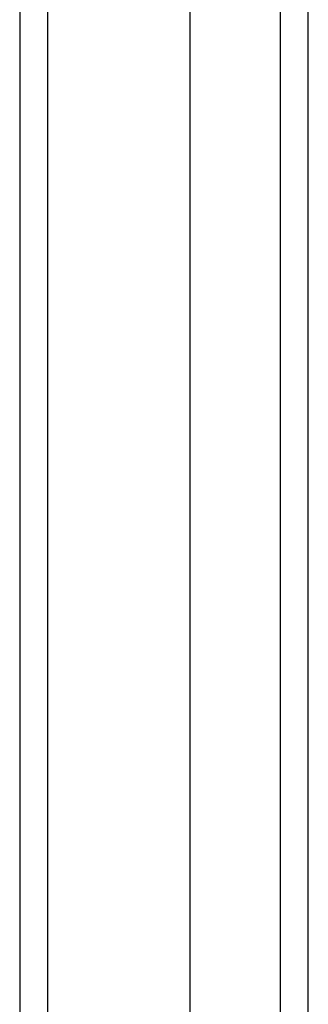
# Model space of a CAD drawing. Header units: inches. Extents: x 0 to 139, y -11 to 90.
# Tile 25 of 59: x 59.97 to 60.874, y 56.722 to 59.811. Entities that reach past the tile are written whole.
import ezdxf

# ---------------------------------------------------------------- set-up
doc = ezdxf.new("R2010")
doc.units = ezdxf.units.IN
doc.header["$LTSCALE"] = 8.352245
doc.header["$MEASUREMENT"] = 0
doc.layers.add('Visible Edges(ANSI)', color=7, linetype='Continuous', lineweight=25)
doc.layers.add('Visible Tangent Edges(ANSI)', color=7, linetype='Continuous', lineweight=25)

msp = doc.modelspace()

# ---------------------------------------------------------------- linework, layer by layer
at = {"layer": 'Visible Edges(ANSI)'}
for p, q in [((59.9696, 63.1701), (59.9696, 32.0246)), ((60.5039, 32.759), (60.5039, 62.4358)), ((60.8738, 32.8736), (60.8738, 62.3212))]:
    msp.add_line(p, q, dxfattribs=at)
at = {"layer": 'Visible Tangent Edges(ANSI)'}
for p, q in [((60.0573, 32.0246), (60.0573, 63.1701)), ((60.7861, 62.4413), (60.7861, 32.7535))]:
    msp.add_line(p, q, dxfattribs=at)

doc.saveas('drawing.dxf')
